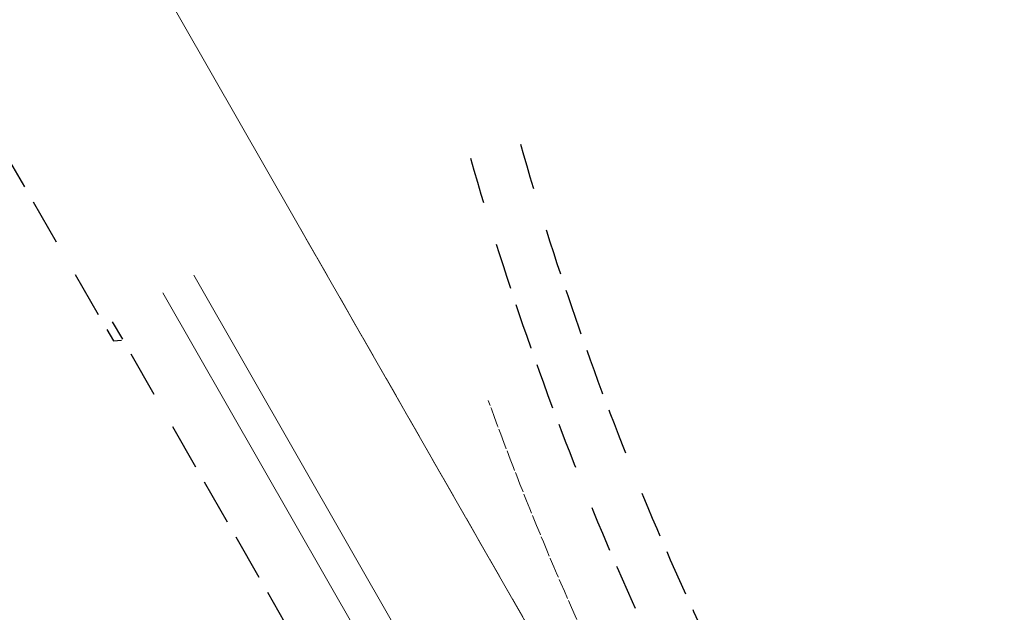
# Model space of a CAD drawing. Header units: feet. Extents: x 2433273 to 2447442, y 555003 to 575201.
# Tile 222 of 226: x 2435720 to 2436572, y 570602 to 571115. Entities that reach past the tile are written whole.
import ezdxf

# ---------------------------------------------------------------- set-up
doc = ezdxf.new("R2010")
doc.units = ezdxf.units.FT
doc.header["$LTSCALE"] = 50
doc.header["$MEASUREMENT"] = 0
for name, pattern in [('corp', [0.4, 0.05, 0.09, 0.08, 0.09, 0.05, -0.04]), ('DGN Style 3', [677.930942, 484.236387, -193.694555]), ('esmtrrex', [4.75, 0.8, -0.325, -0.325, 0.8, -0.3, 0.8, -0.3, 0.8, -0.3]), ('rowex', [4.85, 0.8, -0.375, -0.375, 0.8, -0.3, 0.8, -0.3, 0.8, -0.3])]:
    doc.linetypes.add(name, pattern=pattern)
for name, color, linetype, lineweight in [('DV_X_Corp_Line', 7, 'corp', 0), ('DV_X_Lot_Line', 2, 'DGN Style 3', 0), ('DV_X_Property_Line', 7, 'Continuous', 0), ('RW_X_Esmt_RR', 6, 'esmtrrex', 30), ('RW_X_Fee_RW', 6, 'rowex', 30)]:
    doc.layers.add(name, color=color, linetype=linetype, lineweight=lineweight)

msp = doc.modelspace()

# ---------------------------------------------------------------- linework, layer by layer
at = {"layer": 'DV_X_Corp_Line'}
msp.add_line((2435957.98, 570943.25), (2436243.26, 570445.03), dxfattribs=at)
at = {"layer": 'DV_X_Corp_Line', "flags": 128}
msp.add_lwpolyline([(2438340.89, 568548.62), (2437421.88, 568022.4), (2436416.72, 569777.84), (2436649.53, 569785.82), (2436333.8, 570337.21, -0.04279), (2436125.96, 570785.06)], format="xyb", dxfattribs=at)
at = {"layer": 'DV_X_Lot_Line'}
msp.add_line((2439491.57, 564508.48), (2435844.29, 570878.16), dxfattribs=at)
at = {"layer": 'DV_X_Property_Line'}
for p, q in [((2439654.69, 564487.25), (2435957.98, 570943.25)), ((2439540.6, 564485.24), (2435871.2, 570893.56))]:
    msp.add_line(p, q, dxfattribs=at)
at = {"layer": 'DV_X_Property_Line', "flags": 128}
msp.add_lwpolyline([(2435957.98, 570943.25), (2435281.56, 572124.55), (2435281.65, 571980.66)], dxfattribs=at)
at = {"layer": 'RW_X_Esmt_RR', "ltscale": 1.000002}
for p, q in [((2435137.91, 571985.16), (2435801.51, 570836.84)), ((2436108.97, 570315.3), (2435800.9, 570853.31)), ((2435801.51, 570836.84), (2435808.59, 570837.23))]:
    msp.add_line(p, q, dxfattribs=at)
at = {"layer": 'RW_X_Fee_RW', "flags": 128}
msp.add_lwpolyline([(2436110.55, 570994.74, 0.060663), (2436377.19, 570362.06), (2436699.64, 569798.92)], format="xyb", dxfattribs=at)
at = {"layer": 'RW_X_Fee_RW'}
msp.add_arc((2438822.42, 571765.31), 2774.22, 195.86168, 208.83024, dxfattribs=at)

doc.saveas('drawing.dxf')
